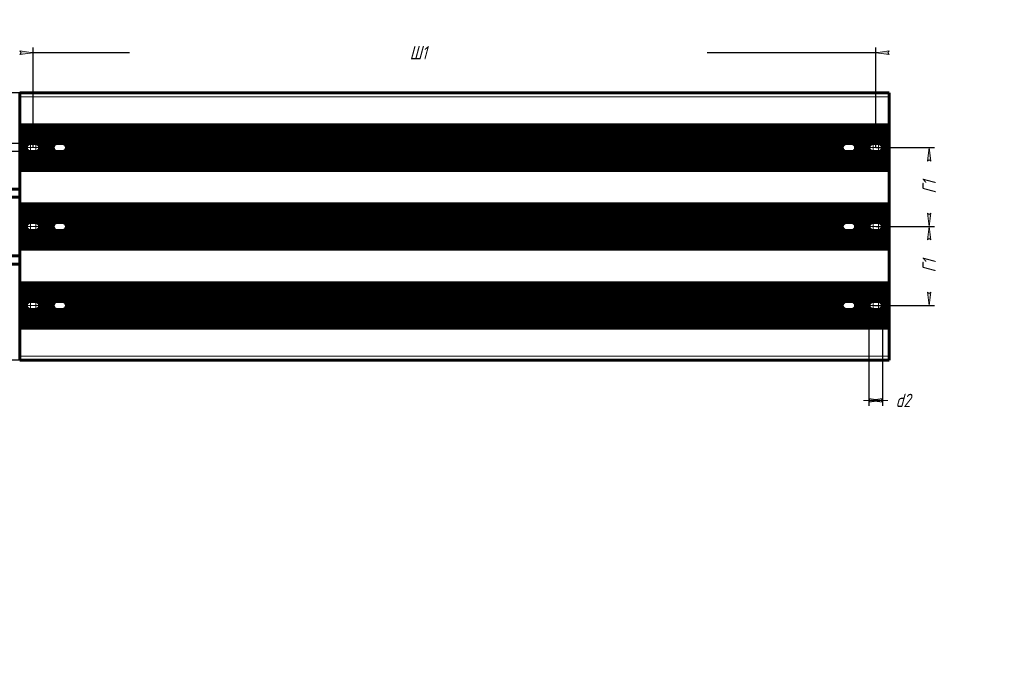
# Model space of a CAD drawing. Header units: millimetres. Extents: x 0 to 594, y 0 to 420.
# Tile 2 of 3: x 226 to 594, y 0 to 245. Entities that reach past the tile are written whole.
import ezdxf

# ---------------------------------------------------------------- set-up
doc = ezdxf.new("R2010")
doc.units = ezdxf.units.MM
for name, pattern in [('K5LT_AXLED', [12, 7.5, -1.5, 1.5, -1.5]), ('K5LT_BASIC', [0]), ('K5LT_THIN', [0])]:
    doc.linetypes.add(name, pattern=pattern)
doc.layers.add('Системный слой', color=7, linetype='Continuous')
doc.styles.add('KDIMTEXTSTYLE', font='GOST_AU.SHX', dxfattribs={"width": 0.96, "oblique": 15, "height": 5})
doc.dimstyles.new('KDIMSTYLE (0.50)', dxfattribs={"dimtxt": 5, "dimasz": 1, "dimexe": 2, "dimexo": 0, "dimgap": 1, "dimtad": 1, "dimlfac": 2, "dimtxsty": 'KDIMTEXTSTYLE', "dimsah": 1, "dimcen": 0, "dimdle": 1, "dimadec": 0, "dimazin": 0, "dimtfac": 0.667, "dimtmove": 0, "dimatfit": 3, "dimfxl": 1, "dimtvp": 1, "dimtolj": 1, "dimtzin": 0, "dimarcsym": 0})

# ---------------------------------------------------------------- blocks, each defined once
blk = doc.blocks.new('U4')
at = {"layer": 'Системный слой', "color": 150, "linetype": 'K5LT_BASIC', "lineweight": 60, "true_color": 0x0080ff}
for p, q in [((82.07, 154.14), (136.04, 154.14)), ((141.04, 154.14), (225.92, 154.14))]:
    blk.add_line(p, q, dxfattribs=at)
blk = doc.blocks.new('U5')
at = {"layer": 'Системный слой', "color": 150, "linetype": 'K5LT_BASIC', "lineweight": 60, "true_color": 0x0080ff}
for p, q in [((82.07, 182.14), (136.04, 182.14)), ((141.04, 182.14), (225.92, 182.14))]:
    blk.add_line(p, q, dxfattribs=at)
blk = doc.blocks.new('U6')
at = {"layer": 'Системный слой', "color": 150, "linetype": 'K5LT_BASIC', "lineweight": 60, "true_color": 0x0080ff}
for p, q in [((82.07, 179.14), (135.69, 179.14)), ((140.69, 179.14), (225.92, 179.14))]:
    blk.add_line(p, q, dxfattribs=at)
blk = doc.blocks.new('U7')
at = {"layer": 'Системный слой', "color": 150, "linetype": 'K5LT_BASIC', "lineweight": 60, "true_color": 0x0080ff}
for p, q in [((82.07, 157.14), (136.38, 157.14)), ((141.38, 157.14), (225.92, 157.14))]:
    blk.add_line(p, q, dxfattribs=at)
blk = doc.blocks.new('U8')
at = {"layer": 'Системный слой', "color": 30, "linetype": 'K5LT_AXLED', "lineweight": 18, "true_color": 0xff8000}
for q in [(229.92, 201.14), (226.42, 197.64), (229.92, 194.14), (233.42, 197.64)]:
    blk.add_line((229.92, 197.64), q, dxfattribs=at)
blk = doc.blocks.new('U9')
at = {"layer": 'Системный слой', "color": 30, "linetype": 'K5LT_AXLED', "lineweight": 18, "true_color": 0xff8000}
for q in [(231.92, 201.14), (228.42, 197.64), (231.92, 194.14), (235.42, 197.64)]:
    blk.add_line((231.92, 197.64), q, dxfattribs=at)
blk = doc.blocks.new('U10')
at = {"layer": 'Системный слой', "color": 30, "linetype": 'K5LT_AXLED', "lineweight": 18, "true_color": 0xff8000}
for q in [(229.92, 171.64), (226.42, 168.14), (229.92, 164.64), (233.42, 168.14)]:
    blk.add_line((229.92, 168.14), q, dxfattribs=at)
blk = doc.blocks.new('U11')
at = {"layer": 'Системный слой', "color": 30, "linetype": 'K5LT_AXLED', "lineweight": 18, "true_color": 0xff8000}
for q in [(231.92, 171.64), (228.42, 168.14), (231.92, 164.64), (235.42, 168.14)]:
    blk.add_line((231.92, 168.14), q, dxfattribs=at)
blk = doc.blocks.new('U12')
at = {"layer": 'Системный слой', "color": 30, "linetype": 'K5LT_AXLED', "lineweight": 18, "true_color": 0xff8000}
for q in [(229.92, 142.14), (226.42, 138.64), (229.92, 135.14), (233.42, 138.64)]:
    blk.add_line((229.92, 138.64), q, dxfattribs=at)
blk = doc.blocks.new('U13')
at = {"layer": 'Системный слой', "color": 30, "linetype": 'K5LT_AXLED', "lineweight": 18, "true_color": 0xff8000}
for q in [(231.92, 142.14), (228.42, 138.64), (231.92, 135.14), (235.42, 138.64)]:
    blk.add_line((231.92, 138.64), q, dxfattribs=at)
blk = doc.blocks.new('U14')
at = {"layer": 'Системный слой', "color": 30, "linetype": 'K5LT_AXLED', "lineweight": 18, "true_color": 0xff8000}
for q in [(544.92, 142.14), (541.42, 138.64), (544.92, 135.14), (548.42, 138.64)]:
    blk.add_line((544.92, 138.64), q, dxfattribs=at)
blk = doc.blocks.new('U15')
at = {"layer": 'Системный слой', "color": 30, "linetype": 'K5LT_AXLED', "lineweight": 18, "true_color": 0xff8000}
for q in [(546.92, 142.14), (543.42, 138.64), (546.92, 135.14), (550.42, 138.64)]:
    blk.add_line((546.92, 138.64), q, dxfattribs=at)
blk = doc.blocks.new('U16')
at = {"layer": 'Системный слой', "color": 30, "linetype": 'K5LT_AXLED', "lineweight": 18, "true_color": 0xff8000}
for q in [(544.92, 171.64), (541.42, 168.14), (544.92, 164.64), (548.42, 168.14)]:
    blk.add_line((544.92, 168.14), q, dxfattribs=at)
blk = doc.blocks.new('U17')
at = {"layer": 'Системный слой', "color": 30, "linetype": 'K5LT_AXLED', "lineweight": 18, "true_color": 0xff8000}
for q in [(546.92, 171.64), (543.42, 168.14), (546.92, 164.64), (550.42, 168.14)]:
    blk.add_line((546.92, 168.14), q, dxfattribs=at)
blk = doc.blocks.new('U18')
at = {"layer": 'Системный слой', "color": 30, "linetype": 'K5LT_AXLED', "lineweight": 18, "true_color": 0xff8000}
for q in [(544.92, 201.14), (541.42, 197.64), (544.92, 194.14), (548.42, 197.64)]:
    blk.add_line((544.92, 197.64), q, dxfattribs=at)
blk = doc.blocks.new('U19')
at = {"layer": 'Системный слой', "color": 30, "linetype": 'K5LT_AXLED', "lineweight": 18, "true_color": 0xff8000}
for q in [(546.92, 201.14), (543.42, 197.64), (546.92, 194.14), (550.42, 197.64)]:
    blk.add_line((546.92, 197.64), q, dxfattribs=at)
blk = doc.blocks.new('KDIMARROW_01')
at = {"layer": 'Системный слой'}
blk.add_hatch(color=0, dxfattribs=at).paths.add_polyline_path([(0, 0), (-5, 0.66), (-4.5, 0), (-5, -0.66)])
at = {"layer": 'Системный слой', "color": 0, "linetype": 'K5LT_THIN', "lineweight": 18}
for p, q in [((-4.5, 0), (-5, 0.66)), ((-5, 0.66), (0, 0)), ((0, 0), (-5, -0.66)), ((-5, -0.66), (-4.5, 0)), ((0, 0), (-1, 0))]:
    blk.add_line(p, q, dxfattribs=at)
blk = doc.blocks.new('KDIMARROW_02')
at = {"layer": 'Системный слой'}
blk.add_hatch(color=0, dxfattribs=at).paths.add_polyline_path([(4.5, 0), (5, 0.66), (0, 0), (5, -0.66)])
at = {"layer": 'Системный слой', "color": 0, "linetype": 'K5LT_THIN', "lineweight": 18}
for p, q in [((0, 0), (-1, 0)), ((5, 0.66), (0, 0)), ((0, 0), (5, -0.66)), ((0, 0), (7, 0)), ((4.5, 0), (5, 0.66)), ((5, -0.66), (4.5, 0))]:
    blk.add_line(p, q, dxfattribs=at)

msp = doc.modelspace()

# ---------------------------------------------------------------- linework, layer by layer
at = {"layer": 'Системный слой', "color": 150, "linetype": 'K5LT_BASIC', "lineweight": 60, "true_color": 0x0080ff}
for p, q in [((225.9156, 216.6402), (225.9156, 218.1402)), ((550.9156, 218.1402), (225.9156, 218.1402)), ((550.9156, 216.6402), (550.9156, 218.1402)), ((225.9156, 206.3902), (225.9156, 216.6402)), ((550.9156, 206.3902), (550.9156, 216.6402)), ((225.9156, 206.3902), (225.9156, 206.1402)), ((225.9156, 205.1402), (225.9156, 206.1402)), ((225.9156, 206.1402), (550.9156, 206.1402)), ((550.9156, 206.1402), (550.9156, 206.3902)), ((550.9156, 205.1402), (550.9156, 206.1402)), ((225.9156, 205.1402), (225.9156, 204.8902)), ((550.9156, 205.1402), (225.9156, 205.1402)), ((225.9156, 204.3902), (225.9156, 204.8902)), ((225.9156, 204.3902), (225.9156, 204.1402)), ((225.9156, 204.1402), (550.9156, 204.1402)), ((225.9156, 203.1402), (225.9156, 204.1402)), ((550.9156, 203.1402), (225.9156, 203.1402)), ((225.9156, 203.1402), (225.9156, 202.8902)), ((225.9156, 202.3902), (225.9156, 202.8902)), ((550.9156, 204.8902), (550.9156, 205.1402)), ((550.9156, 204.8902), (550.9156, 204.3902)), ((550.9156, 204.1402), (550.9156, 204.3902)), ((550.9156, 203.1402), (550.9156, 204.1402)), ((550.9156, 202.8902), (550.9156, 203.1402)), ((550.9156, 202.8902), (550.9156, 202.3902)), ((225.9156, 202.3902), (225.9156, 202.1402)), ((225.9156, 202.1402), (550.9156, 202.1402)), ((225.9156, 201.1402), (225.9156, 202.1402)), ((550.9156, 201.1402), (225.9156, 201.1402)), ((225.9156, 201.1402), (225.9156, 200.8902)), ((225.9156, 200.3902), (225.9156, 200.8902)), ((225.9156, 200.3902), (225.9156, 200.1402)), ((225.9156, 200.1402), (550.9156, 200.1402)), ((225.9156, 199.1402), (225.9156, 200.1402)), ((229.9156, 199.1402), (225.9156, 199.1402)), ((225.9156, 199.1402), (225.9156, 198.8902)), ((225.9156, 198.3902), (225.9156, 198.8902)), ((231.9156, 199.1402), (229.9156, 199.1402)), ((239.9156, 199.1402), (231.9156, 199.1402)), ((241.9156, 199.1402), (239.9156, 199.1402)), ((534.9156, 199.1402), (241.9156, 199.1402)), ((536.9156, 199.1402), (534.9156, 199.1402)), ((544.9156, 199.1402), (536.9156, 199.1402)), ((546.9156, 199.1402), (544.9156, 199.1402)), ((550.9156, 199.1402), (546.9156, 199.1402)), ((550.9156, 202.1402), (550.9156, 202.3902)), ((550.9156, 201.1402), (550.9156, 202.1402)), ((550.9156, 200.8902), (550.9156, 201.1402)), ((550.9156, 200.8902), (550.9156, 200.3902)), ((550.9156, 200.1402), (550.9156, 200.3902)), ((550.9156, 199.1402), (550.9156, 200.1402)), ((550.9156, 198.8902), (550.9156, 199.1402)), ((550.9156, 198.8902), (550.9156, 198.3902)), ((225.9156, 198.3902), (225.9156, 198.1402)), ((225.9156, 197.1402), (225.9156, 198.1402)), ((225.9156, 198.1402), (228.5014, 198.1402)), ((225.9156, 197.1402), (225.9156, 196.8902)), ((228.5014, 197.1402), (225.9156, 197.1402)), ((225.9156, 196.3902), (225.9156, 196.8902)), ((225.9156, 196.3902), (225.9156, 196.1402)), ((225.9156, 196.1402), (229.9156, 196.1402)), ((225.9156, 195.1402), (225.9156, 196.1402)), ((550.9156, 195.1402), (225.9156, 195.1402)), ((225.9156, 195.1402), (225.9156, 194.8902)), ((229.9156, 196.1402), (231.9156, 196.1402)), ((231.9156, 196.1402), (239.9156, 196.1402)), ((233.3298, 198.1402), (238.5014, 198.1402)), ((238.5014, 197.1402), (233.3298, 197.1402)), ((239.9156, 196.1402), (241.9156, 196.1402)), ((241.9156, 196.1402), (534.9156, 196.1402)), ((243.3298, 198.1402), (533.5014, 198.1402)), ((533.5014, 197.1402), (243.3298, 197.1402)), ((534.9156, 196.1402), (536.9156, 196.1402)), ((536.9156, 196.1402), (544.9156, 196.1402)), ((538.3298, 198.1402), (543.5014, 198.1402)), ((543.5014, 197.1402), (538.3298, 197.1402)), ((544.9156, 196.1402), (546.9156, 196.1402)), ((546.9156, 196.1402), (550.9156, 196.1402)), ((548.3298, 198.1402), (550.9156, 198.1402)), ((550.9156, 197.1402), (548.3298, 197.1402)), ((550.9156, 198.1402), (550.9156, 198.3902)), ((550.9156, 197.1402), (550.9156, 198.1402)), ((550.9156, 196.8902), (550.9156, 197.1402)), ((550.9156, 196.8902), (550.9156, 196.3902)), ((550.9156, 196.1402), (550.9156, 196.3902)), ((550.9156, 195.1402), (550.9156, 196.1402)), ((550.9156, 194.8902), (550.9156, 195.1402)), ((225.9156, 194.3902), (225.9156, 194.8902)), ((225.9156, 194.3902), (225.9156, 194.1402)), ((225.9156, 193.1402), (225.9156, 194.1402)), ((225.9156, 194.1402), (550.9156, 194.1402)), ((225.9156, 193.1402), (225.9156, 192.8902)), ((550.9156, 193.1402), (225.9156, 193.1402)), ((225.9156, 192.3902), (225.9156, 192.8902)), ((225.9156, 192.3902), (225.9156, 192.1402)), ((225.9156, 191.1402), (225.9156, 192.1402)), ((225.9156, 192.1402), (550.9156, 192.1402)), ((550.9156, 194.8902), (550.9156, 194.3902)), ((550.9156, 194.1402), (550.9156, 194.3902)), ((550.9156, 193.1402), (550.9156, 194.1402)), ((550.9156, 192.8902), (550.9156, 193.1402)), ((550.9156, 192.8902), (550.9156, 192.3902)), ((550.9156, 192.1402), (550.9156, 192.3902)), ((550.9156, 191.1402), (550.9156, 192.1402)), ((550.9156, 191.1402), (225.9156, 191.1402)), ((225.9156, 191.1402), (225.9156, 190.8902)), ((225.9156, 190.3902), (225.9156, 190.8902)), ((225.9156, 190.3902), (225.9156, 190.1402)), ((225.9156, 190.1402), (550.9156, 190.1402)), ((225.9156, 189.1402), (225.9156, 190.1402)), ((550.9156, 189.1402), (225.9156, 189.1402)), ((225.9156, 189.1402), (225.9156, 188.8902)), ((225.9156, 176.8902), (225.9156, 188.8902)), ((550.9156, 190.8902), (550.9156, 191.1402)), ((550.9156, 190.8902), (550.9156, 190.3902)), ((550.9156, 190.1402), (550.9156, 190.3902)), ((550.9156, 189.1402), (550.9156, 190.1402)), ((550.9156, 188.8902), (550.9156, 189.1402)), ((550.9156, 176.8902), (550.9156, 188.8902)), ((225.9156, 176.8902), (225.9156, 176.6402)), ((550.9156, 176.6402), (550.9156, 176.8902)), ((225.9156, 176.6402), (550.9156, 176.6402)), ((225.9156, 175.6402), (225.9156, 176.6402)), ((225.9156, 175.6402), (225.9156, 175.3902)), ((550.9156, 175.6402), (225.9156, 175.6402)), ((225.9156, 174.8902), (225.9156, 175.3902)), ((225.9156, 174.8902), (225.9156, 174.6402)), ((225.9156, 173.6402), (225.9156, 174.6402)), ((225.9156, 174.6402), (550.9156, 174.6402)), ((225.9156, 173.6402), (225.9156, 173.3902)), ((550.9156, 173.6402), (225.9156, 173.6402)), ((225.9156, 172.8902), (225.9156, 173.3902)), ((550.9156, 175.6402), (550.9156, 176.6402)), ((550.9156, 175.3902), (550.9156, 175.6402)), ((550.9156, 175.3902), (550.9156, 174.8902)), ((550.9156, 174.6402), (550.9156, 174.8902)), ((550.9156, 173.6402), (550.9156, 174.6402)), ((550.9156, 173.3902), (550.9156, 173.6402)), ((550.9156, 173.3902), (550.9156, 172.8902)), ((225.9156, 172.8902), (225.9156, 172.6402)), ((225.9156, 172.6402), (550.9156, 172.6402)), ((225.9156, 171.6402), (225.9156, 172.6402)), ((225.9156, 171.6402), (225.9156, 171.3902)), ((550.9156, 171.6402), (225.9156, 171.6402)), ((225.9156, 170.8902), (225.9156, 171.3902)), ((225.9156, 170.8902), (225.9156, 170.6402)), ((225.9156, 169.6402), (225.9156, 170.6402)), ((225.9156, 170.6402), (550.9156, 170.6402)), ((225.9156, 169.6402), (225.9156, 169.3902)), ((229.9156, 169.6402), (225.9156, 169.6402)), ((225.9156, 168.8902), (225.9156, 169.3902)), ((231.9156, 169.6402), (229.9156, 169.6402)), ((239.9156, 169.6402), (231.9156, 169.6402)), ((241.9156, 169.6402), (239.9156, 169.6402)), ((534.9156, 169.6402), (241.9156, 169.6402)), ((536.9156, 169.6402), (534.9156, 169.6402)), ((544.9156, 169.6402), (536.9156, 169.6402)), ((546.9156, 169.6402), (544.9156, 169.6402)), ((550.9156, 169.6402), (546.9156, 169.6402)), ((550.9156, 172.6402), (550.9156, 172.8902)), ((550.9156, 171.6402), (550.9156, 172.6402)), ((550.9156, 171.3902), (550.9156, 171.6402)), ((550.9156, 171.3902), (550.9156, 170.8902)), ((550.9156, 170.6402), (550.9156, 170.8902)), ((550.9156, 169.6402), (550.9156, 170.6402)), ((550.9156, 169.3902), (550.9156, 169.6402)), ((550.9156, 169.3902), (550.9156, 168.8902)), ((225.9156, 168.8902), (225.9156, 168.6402)), ((225.9156, 168.6402), (228.5014, 168.6402)), ((225.9156, 167.6402), (225.9156, 168.6402)), ((225.9156, 167.6402), (225.9156, 167.3902)), ((228.5014, 167.6402), (225.9156, 167.6402)), ((225.9156, 166.8902), (225.9156, 167.3902)), ((225.9156, 166.8902), (225.9156, 166.6402)), ((225.9156, 165.6402), (225.9156, 166.6402)), ((225.9156, 166.6402), (229.9156, 166.6402)), ((550.9156, 165.6402), (225.9156, 165.6402)), ((225.9156, 165.6402), (225.9156, 165.3902)), ((229.9156, 166.6402), (231.9156, 166.6402)), ((231.9156, 166.6402), (239.9156, 166.6402)), ((233.3298, 168.6402), (238.5014, 168.6402)), ((238.5014, 167.6402), (233.3298, 167.6402)), ((239.9156, 166.6402), (241.9156, 166.6402)), ((241.9156, 166.6402), (534.9156, 166.6402)), ((243.3298, 168.6402), (533.5014, 168.6402)), ((533.5014, 167.6402), (243.3298, 167.6402)), ((534.9156, 166.6402), (536.9156, 166.6402)), ((536.9156, 166.6402), (544.9156, 166.6402)), ((538.3298, 168.6402), (543.5014, 168.6402)), ((543.5014, 167.6402), (538.3298, 167.6402)), ((544.9156, 166.6402), (546.9156, 166.6402)), ((546.9156, 166.6402), (550.9156, 166.6402)), ((548.3298, 168.6402), (550.9156, 168.6402)), ((550.9156, 167.6402), (548.3298, 167.6402)), ((550.9156, 168.6402), (550.9156, 168.8902)), ((550.9156, 167.6402), (550.9156, 168.6402)), ((550.9156, 167.3902), (550.9156, 167.6402)), ((550.9156, 167.3902), (550.9156, 166.8902)), ((550.9156, 166.6402), (550.9156, 166.8902)), ((550.9156, 165.6402), (550.9156, 166.6402)), ((550.9156, 165.3902), (550.9156, 165.6402)), ((225.9156, 164.8902), (225.9156, 165.3902)), ((225.9156, 164.8902), (225.9156, 164.6402)), ((225.9156, 164.6402), (550.9156, 164.6402)), ((225.9156, 163.6402), (225.9156, 164.6402)), ((225.9156, 163.6402), (225.9156, 163.3902)), ((550.9156, 163.6402), (225.9156, 163.6402)), ((225.9156, 162.8902), (225.9156, 163.3902)), ((225.9156, 162.8902), (225.9156, 162.6402)), ((225.9156, 161.6402), (225.9156, 162.6402)), ((225.9156, 162.6402), (550.9156, 162.6402)), ((550.9156, 165.3902), (550.9156, 164.8902)), ((550.9156, 164.6402), (550.9156, 164.8902)), ((550.9156, 163.6402), (550.9156, 164.6402)), ((550.9156, 163.3902), (550.9156, 163.6402)), ((550.9156, 163.3902), (550.9156, 162.8902)), ((550.9156, 162.6402), (550.9156, 162.8902)), ((550.9156, 161.6402), (550.9156, 162.6402)), ((550.9156, 161.6402), (225.9156, 161.6402)), ((225.9156, 161.6402), (225.9156, 161.3902)), ((225.9156, 160.8902), (225.9156, 161.3902)), ((225.9156, 160.8902), (225.9156, 160.6402)), ((225.9156, 160.6402), (550.9156, 160.6402)), ((225.9156, 159.6402), (225.9156, 160.6402)), ((550.9156, 159.6402), (225.9156, 159.6402)), ((225.9156, 159.6402), (225.9156, 159.3902)), ((225.9156, 147.3902), (225.9156, 159.3902)), ((550.9156, 161.3902), (550.9156, 161.6402)), ((550.9156, 161.3902), (550.9156, 160.8902)), ((550.9156, 160.6402), (550.9156, 160.8902)), ((550.9156, 159.6402), (550.9156, 160.6402)), ((550.9156, 159.3902), (550.9156, 159.6402)), ((550.9156, 147.3902), (550.9156, 159.3902)), ((225.9156, 147.3902), (225.9156, 147.1402)), ((550.9156, 147.1402), (550.9156, 147.3902)), ((225.9156, 146.1402), (225.9156, 147.1402)), ((225.9156, 147.1402), (550.9156, 147.1402)), ((550.9156, 146.1402), (225.9156, 146.1402)), ((225.9156, 146.1402), (225.9156, 145.8902)), ((225.9156, 145.3902), (225.9156, 145.8902)), ((225.9156, 145.3902), (225.9156, 145.1402)), ((225.9156, 144.1402), (225.9156, 145.1402)), ((225.9156, 145.1402), (550.9156, 145.1402)), ((550.9156, 144.1402), (225.9156, 144.1402)), ((225.9156, 144.1402), (225.9156, 143.8902)), ((225.9156, 143.3902), (225.9156, 143.8902)), ((550.9156, 146.1402), (550.9156, 147.1402)), ((550.9156, 145.8902), (550.9156, 146.1402)), ((550.9156, 145.8902), (550.9156, 145.3902)), ((550.9156, 145.1402), (550.9156, 145.3902)), ((550.9156, 144.1402), (550.9156, 145.1402)), ((550.9156, 143.8902), (550.9156, 144.1402)), ((550.9156, 143.8902), (550.9156, 143.3902)), ((225.9156, 143.3902), (225.9156, 143.1402)), ((225.9156, 142.1402), (225.9156, 143.1402)), ((225.9156, 143.1402), (550.9156, 143.1402)), ((550.9156, 142.1402), (225.9156, 142.1402)), ((225.9156, 142.1402), (225.9156, 141.8902)), ((225.9156, 141.3902), (225.9156, 141.8902)), ((225.9156, 141.3902), (225.9156, 141.1402)), ((225.9156, 140.1402), (225.9156, 141.1402)), ((225.9156, 141.1402), (550.9156, 141.1402)), ((229.9156, 140.1402), (225.9156, 140.1402)), ((225.9156, 140.1402), (225.9156, 139.8902)), ((225.9156, 139.3902), (225.9156, 139.8902)), ((231.9156, 140.1402), (229.9156, 140.1402)), ((239.9156, 140.1402), (231.9156, 140.1402)), ((241.9156, 140.1402), (239.9156, 140.1402)), ((534.9156, 140.1402), (241.9156, 140.1402)), ((536.9156, 140.1402), (534.9156, 140.1402)), ((544.9156, 140.1402), (536.9156, 140.1402)), ((546.9156, 140.1402), (544.9156, 140.1402)), ((550.9156, 140.1402), (546.9156, 140.1402)), ((550.9156, 143.1402), (550.9156, 143.3902)), ((550.9156, 142.1402), (550.9156, 143.1402)), ((550.9156, 141.8902), (550.9156, 142.1402)), ((550.9156, 141.8902), (550.9156, 141.3902)), ((550.9156, 141.1402), (550.9156, 141.3902)), ((550.9156, 140.1402), (550.9156, 141.1402)), ((550.9156, 139.8902), (550.9156, 140.1402)), ((550.9156, 139.8902), (550.9156, 139.3902)), ((225.9156, 139.3902), (225.9156, 139.1402)), ((225.9156, 139.1402), (228.5014, 139.1402)), ((225.9156, 138.1402), (225.9156, 139.1402)), ((225.9156, 138.1402), (225.9156, 137.8902)), ((228.5014, 138.1402), (225.9156, 138.1402)), ((225.9156, 137.3902), (225.9156, 137.8902)), ((225.9156, 137.3902), (225.9156, 137.1402)), ((225.9156, 136.1402), (225.9156, 137.1402)), ((225.9156, 137.1402), (229.9156, 137.1402)), ((229.9156, 137.1402), (231.9156, 137.1402)), ((231.9156, 137.1402), (239.9156, 137.1402)), ((233.3298, 139.1402), (238.5014, 139.1402)), ((238.5014, 138.1402), (233.3298, 138.1402)), ((239.9156, 137.1402), (241.9156, 137.1402)), ((241.9156, 137.1402), (534.9156, 137.1402)), ((243.3298, 139.1402), (533.5014, 139.1402)), ((533.5014, 138.1402), (243.3298, 138.1402)), ((534.9156, 137.1402), (536.9156, 137.1402)), ((536.9156, 137.1402), (544.9156, 137.1402)), ((538.3298, 139.1402), (543.5014, 139.1402)), ((543.5014, 138.1402), (538.3298, 138.1402)), ((544.9156, 137.1402), (546.9156, 137.1402)), ((546.9156, 137.1402), (550.9156, 137.1402)), ((548.3298, 139.1402), (550.9156, 139.1402)), ((550.9156, 138.1402), (548.3298, 138.1402)), ((550.9156, 139.1402), (550.9156, 139.3902)), ((550.9156, 138.1402), (550.9156, 139.1402)), ((550.9156, 137.8902), (550.9156, 138.1402)), ((550.9156, 137.8902), (550.9156, 137.3902)), ((550.9156, 137.1402), (550.9156, 137.3902)), ((550.9156, 136.1402), (550.9156, 137.1402)), ((550.9156, 136.1402), (225.9156, 136.1402)), ((225.9156, 136.1402), (225.9156, 135.8902)), ((225.9156, 135.3902), (225.9156, 135.8902)), ((225.9156, 135.3902), (225.9156, 135.1402)), ((225.9156, 134.1402), (225.9156, 135.1402)), ((225.9156, 135.1402), (550.9156, 135.1402)), ((550.9156, 134.1402), (225.9156, 134.1402)), ((225.9156, 134.1402), (225.9156, 133.8902)), ((225.9156, 133.3902), (225.9156, 133.8902)), ((225.9156, 133.3902), (225.9156, 133.1402)), ((225.9156, 133.1402), (550.9156, 133.1402)), ((225.9156, 132.1402), (225.9156, 133.1402)), ((550.9156, 135.8902), (550.9156, 136.1402)), ((550.9156, 135.8902), (550.9156, 135.3902)), ((550.9156, 135.1402), (550.9156, 135.3902)), ((550.9156, 134.1402), (550.9156, 135.1402)), ((550.9156, 133.8902), (550.9156, 134.1402)), ((550.9156, 133.8902), (550.9156, 133.3902)), ((550.9156, 133.1402), (550.9156, 133.3902)), ((550.9156, 132.1402), (550.9156, 133.1402)), ((550.9156, 132.1402), (225.9156, 132.1402)), ((225.9156, 132.1402), (225.9156, 131.8902)), ((225.9156, 131.3902), (225.9156, 131.8902)), ((225.9156, 131.3902), (225.9156, 131.1402)), ((225.9156, 131.1402), (550.9156, 131.1402)), ((225.9156, 130.1402), (225.9156, 131.1402)), ((225.9156, 130.1402), (225.9156, 129.8902)), ((550.9156, 130.1402), (225.9156, 130.1402)), ((225.9156, 119.6402), (225.9156, 129.8902)), ((550.9156, 131.8902), (550.9156, 132.1402)), ((550.9156, 131.8902), (550.9156, 131.3902)), ((550.9156, 131.1402), (550.9156, 131.3902)), ((550.9156, 130.1402), (550.9156, 131.1402)), ((550.9156, 129.8902), (550.9156, 130.1402)), ((550.9156, 119.6402), (550.9156, 129.8902)), ((225.9156, 118.1402), (225.9156, 119.6402)), ((225.9156, 118.1402), (550.9156, 118.1402)), ((225.9156, 118.1402), (550.9156, 118.1402)), ((550.9156, 118.1402), (550.9156, 119.6402))]:
    msp.add_line(p, q, dxfattribs=at)
at = {"layer": 'Системный слой', "color": 7, "linetype": 'K5LT_THIN', "lineweight": 18}
for p, q in [((225.9156, 216.6402), (550.9156, 216.6402)), ((550.9156, 206.3902), (225.9156, 206.3902)), ((225.9156, 204.8902), (550.9156, 204.8902)), ((550.9156, 204.3902), (225.9156, 204.3902)), ((225.9156, 202.8902), (550.9156, 202.8902)), ((550.9156, 202.3902), (225.9156, 202.3902)), ((225.9156, 200.8902), (550.9156, 200.8902)), ((550.9156, 200.3902), (225.9156, 200.3902)), ((225.9156, 198.8902), (229.0864, 198.8902)), ((232.7447, 198.8902), (239.0864, 198.8902)), ((242.7447, 198.8902), (534.0864, 198.8902)), ((537.7447, 198.8902), (544.0864, 198.8902)), ((547.7447, 198.8902), (550.9156, 198.8902)), ((228.6165, 198.3902), (225.9156, 198.3902)), ((225.9156, 196.8902), (228.6165, 196.8902)), ((229.0864, 196.3902), (225.9156, 196.3902)), ((239.0864, 196.3902), (232.7447, 196.3902)), ((238.6165, 198.3902), (233.2146, 198.3902)), ((233.2146, 196.8902), (238.6165, 196.8902)), ((534.0864, 196.3902), (242.7447, 196.3902)), ((533.6165, 198.3902), (243.2146, 198.3902)), ((243.2146, 196.8902), (533.6165, 196.8902)), ((544.0864, 196.3902), (537.7447, 196.3902)), ((543.6165, 198.3902), (538.2146, 198.3902)), ((538.2146, 196.8902), (543.6165, 196.8902)), ((550.9156, 196.3902), (547.7447, 196.3902)), ((550.9156, 198.3902), (548.2146, 198.3902)), ((548.2146, 196.8902), (550.9156, 196.8902)), ((225.9156, 194.8902), (550.9156, 194.8902)), ((550.9156, 194.3902), (225.9156, 194.3902)), ((225.9156, 192.8902), (550.9156, 192.8902)), ((550.9156, 192.3902), (225.9156, 192.3902)), ((225.9156, 190.8902), (550.9156, 190.8902)), ((550.9156, 190.3902), (225.9156, 190.3902)), ((225.9156, 188.8902), (550.9156, 188.8902)), ((550.9156, 176.8902), (225.9156, 176.8902)), ((225.9156, 175.3902), (550.9156, 175.3902)), ((550.9156, 174.8902), (225.9156, 174.8902)), ((225.9156, 173.3902), (550.9156, 173.3902)), ((550.9156, 172.8902), (225.9156, 172.8902)), ((225.9156, 171.3902), (550.9156, 171.3902)), ((550.9156, 170.8902), (225.9156, 170.8902)), ((225.9156, 169.3902), (229.0864, 169.3902)), ((232.7447, 169.3902), (239.0864, 169.3902)), ((242.7447, 169.3902), (534.0864, 169.3902)), ((537.7447, 169.3902), (544.0864, 169.3902)), ((547.7447, 169.3902), (550.9156, 169.3902)), ((228.6165, 168.8902), (225.9156, 168.8902)), ((225.9156, 167.3902), (228.6165, 167.3902)), ((229.0864, 166.8902), (225.9156, 166.8902)), ((239.0864, 166.8902), (232.7447, 166.8902)), ((238.6165, 168.8902), (233.2146, 168.8902)), ((233.2146, 167.3902), (238.6165, 167.3902)), ((534.0864, 166.8902), (242.7447, 166.8902)), ((533.6165, 168.8902), (243.2146, 168.8902)), ((243.2146, 167.3902), (533.6165, 167.3902)), ((544.0864, 166.8902), (537.7447, 166.8902)), ((543.6165, 168.8902), (538.2146, 168.8902)), ((538.2146, 167.3902), (543.6165, 167.3902)), ((550.9156, 166.8902), (547.7447, 166.8902)), ((550.9156, 168.8902), (548.2146, 168.8902)), ((548.2146, 167.3902), (550.9156, 167.3902)), ((225.9156, 165.3902), (550.9156, 165.3902)), ((550.9156, 164.8902), (225.9156, 164.8902)), ((225.9156, 163.3902), (550.9156, 163.3902)), ((550.9156, 162.8902), (225.9156, 162.8902)), ((225.9156, 161.3902), (550.9156, 161.3902)), ((550.9156, 160.8902), (225.9156, 160.8902)), ((225.9156, 159.3902), (550.9156, 159.3902)), ((550.9156, 147.3902), (225.9156, 147.3902)), ((225.9156, 145.8902), (550.9156, 145.8902)), ((550.9156, 145.3902), (225.9156, 145.3902)), ((225.9156, 143.8902), (550.9156, 143.8902)), ((550.9156, 143.3902), (225.9156, 143.3902)), ((225.9156, 141.8902), (550.9156, 141.8902)), ((550.9156, 141.3902), (225.9156, 141.3902)), ((225.9156, 139.8902), (229.0864, 139.8902)), ((232.7447, 139.8902), (239.0864, 139.8902)), ((242.7447, 139.8902), (534.0864, 139.8902)), ((537.7447, 139.8902), (544.0864, 139.8902)), ((547.7447, 139.8902), (550.9156, 139.8902)), ((228.6165, 139.3902), (225.9156, 139.3902)), ((225.9156, 137.8902), (228.6165, 137.8902)), ((229.0864, 137.3902), (225.9156, 137.3902)), ((239.0864, 137.3902), (232.7447, 137.3902)), ((238.6165, 139.3902), (233.2146, 139.3902)), ((233.2146, 137.8902), (238.6165, 137.8902)), ((534.0864, 137.3902), (242.7447, 137.3902)), ((533.6165, 139.3902), (243.2146, 139.3902)), ((243.2146, 137.8902), (533.6165, 137.8902)), ((544.0864, 137.3902), (537.7447, 137.3902)), ((543.6165, 139.3902), (538.2146, 139.3902)), ((538.2146, 137.8902), (543.6165, 137.8902)), ((550.9156, 137.3902), (547.7447, 137.3902)), ((550.9156, 139.3902), (548.2146, 139.3902)), ((548.2146, 137.8902), (550.9156, 137.8902)), ((225.9156, 135.8902), (550.9156, 135.8902)), ((550.9156, 135.3902), (225.9156, 135.3902)), ((225.9156, 133.8902), (550.9156, 133.8902)), ((550.9156, 133.3902), (225.9156, 133.3902)), ((225.9156, 131.8902), (550.9156, 131.8902)), ((550.9156, 131.3902), (225.9156, 131.3902)), ((225.9156, 129.8902), (550.9156, 129.8902)), ((550.9156, 119.6402), (225.9156, 119.6402))]:
    msp.add_line(p, q, dxfattribs=at)
at = {"layer": 'Системный слой', "color": 150, "linetype": 'K5LT_BASIC', "lineweight": 60, "true_color": 0x0080ff}
for centre, start, end in [((229.9156, 197.6402), 123.55731, 150), ((229.9156, 197.6402), 90, 123.55731), ((231.9156, 197.6402), 56.44269, 90), ((231.9156, 197.6402), 56.44269, 90), ((231.9156, 197.6402), 30, 56.44269), ((239.9156, 197.6402), 123.55731, 150), ((239.9156, 197.6402), 90, 123.55731), ((241.9156, 197.6402), 56.44269, 90), ((241.9156, 197.6402), 30, 56.44269), ((534.9156, 197.6402), 123.55731, 150), ((534.9156, 197.6402), 90, 123.55731), ((536.9156, 197.6402), 56.44269, 90), ((536.9156, 197.6402), 30, 56.44269), ((544.9156, 197.6402), 123.55731, 150), ((544.9156, 197.6402), 90, 123.55731), ((546.9156, 197.6402), 56.44269, 90), ((546.9156, 197.6402), 56.44269, 90), ((546.9156, 197.6402), 30, 56.44269), ((229.9156, 197.6402), 160.528779, 199.471221), ((229.9156, 197.6402), 150, 160.528779), ((229.9156, 197.6402), 199.471221, 210), ((229.9156, 197.6402), 210, 236.44269), ((229.9156, 197.6402), 236.44269, 270), ((229.9156, 197.6402), 236.44269, 270), ((231.9156, 197.6402), 270, 303.55731), ((231.9156, 197.6402), 303.55731, 330), ((231.9156, 197.6402), 19.471221, 30), ((231.9156, 197.6402), 330, 340.528779), ((231.9156, 197.6402), 340.528779, 19.471221), ((239.9156, 197.6402), 160.528779, 199.471221), ((239.9156, 197.6402), 150, 160.528779), ((239.9156, 197.6402), 199.471221, 210), ((239.9156, 197.6402), 210, 236.44269), ((239.9156, 197.6402), 236.44269, 270), ((241.9156, 197.6402), 270, 303.55731), ((241.9156, 197.6402), 303.55731, 330), ((241.9156, 197.6402), 19.471221, 30), ((241.9156, 197.6402), 330, 340.528779), ((241.9156, 197.6402), 340.528779, 19.471221), ((534.9156, 197.6402), 160.528779, 199.471221), ((534.9156, 197.6402), 150, 160.528779), ((534.9156, 197.6402), 199.471221, 210), ((534.9156, 197.6402), 210, 236.44269), ((534.9156, 197.6402), 236.44269, 270), ((536.9156, 197.6402), 270, 303.55731), ((536.9156, 197.6402), 303.55731, 330), ((536.9156, 197.6402), 19.471221, 30), ((536.9156, 197.6402), 330, 340.528779), ((536.9156, 197.6402), 340.528779, 19.471221), ((544.9156, 197.6402), 160.528779, 199.471221), ((544.9156, 197.6402), 150, 160.528779), ((544.9156, 197.6402), 199.471221, 210), ((544.9156, 197.6402), 210, 236.44269), ((544.9156, 197.6402), 236.44269, 270), ((544.9156, 197.6402), 236.44269, 270), ((546.9156, 197.6402), 270, 303.55731), ((546.9156, 197.6402), 303.55731, 330), ((546.9156, 197.6402), 19.471221, 30), ((546.9156, 197.6402), 330, 340.528779), ((546.9156, 197.6402), 340.528779, 19.471221), ((229.9156, 168.1402), 123.55731, 150), ((229.9156, 168.1402), 90, 123.55731), ((231.9156, 168.1402), 56.44269, 90), ((231.9156, 168.1402), 56.44269, 90), ((231.9156, 168.1402), 30, 56.44269), ((239.9156, 168.1402), 123.55731, 150), ((239.9156, 168.1402), 90, 123.55731), ((241.9156, 168.1402), 56.44269, 90), ((241.9156, 168.1402), 30, 56.44269), ((534.9156, 168.1402), 123.55731, 150), ((534.9156, 168.1402), 90, 123.55731), ((536.9156, 168.1402), 56.44269, 90), ((536.9156, 168.1402), 30, 56.44269), ((544.9156, 168.1402), 123.55731, 150), ((544.9156, 168.1402), 90, 123.55731), ((546.9156, 168.1402), 56.44269, 90), ((546.9156, 168.1402), 56.44269, 90), ((546.9156, 168.1402), 30, 56.44269), ((229.9156, 168.1402), 160.528779, 199.471221), ((229.9156, 168.1402), 150, 160.528779), ((229.9156, 168.1402), 199.471221, 210), ((229.9156, 168.1402), 210, 236.44269), ((229.9156, 168.1402), 236.44269, 270), ((229.9156, 168.1402), 236.44269, 270), ((231.9156, 168.1402), 270, 303.55731), ((231.9156, 168.1402), 303.55731, 330), ((231.9156, 168.1402), 19.471221, 30), ((231.9156, 168.1402), 330, 340.528779), ((231.9156, 168.1402), 340.528779, 19.471221), ((239.9156, 168.1402), 160.528779, 199.471221), ((239.9156, 168.1402), 150, 160.528779), ((239.9156, 168.1402), 199.471221, 210), ((239.9156, 168.1402), 210, 236.44269), ((239.9156, 168.1402), 236.44269, 270), ((241.9156, 168.1402), 270, 303.55731), ((241.9156, 168.1402), 303.55731, 330), ((241.9156, 168.1402), 19.471221, 30), ((241.9156, 168.1402), 330, 340.528779), ((241.9156, 168.1402), 340.528779, 19.471221), ((534.9156, 168.1402), 160.528779, 199.471221), ((534.9156, 168.1402), 150, 160.528779), ((534.9156, 168.1402), 199.471221, 210), ((534.9156, 168.1402), 210, 236.44269), ((534.9156, 168.1402), 236.44269, 270), ((536.9156, 168.1402), 270, 303.55731), ((536.9156, 168.1402), 303.55731, 330), ((536.9156, 168.1402), 19.471221, 30), ((536.9156, 168.1402), 330, 340.528779), ((536.9156, 168.1402), 340.528779, 19.471221), ((544.9156, 168.1402), 160.528779, 199.471221), ((544.9156, 168.1402), 150, 160.528779), ((544.9156, 168.1402), 199.471221, 210), ((544.9156, 168.1402), 210, 236.44269), ((544.9156, 168.1402), 236.44269, 270), ((544.9156, 168.1402), 236.44269, 270), ((546.9156, 168.1402), 270, 303.55731), ((546.9156, 168.1402), 303.55731, 330), ((546.9156, 168.1402), 19.471221, 30), ((546.9156, 168.1402), 330, 340.528779), ((546.9156, 168.1402), 340.528779, 19.471221), ((229.9156, 138.6402), 123.55731, 150), ((229.9156, 138.6402), 90, 123.55731), ((231.9156, 138.6402), 56.44269, 90), ((231.9156, 138.6402), 56.44269, 90), ((231.9156, 138.6402), 30, 56.44269), ((239.9156, 138.6402), 123.55731, 150), ((239.9156, 138.6402), 90, 123.55731), ((241.9156, 138.6402), 56.44269, 90), ((241.9156, 138.6402), 30, 56.44269), ((534.9156, 138.6402), 123.55731, 150), ((534.9156, 138.6402), 90, 123.55731), ((536.9156, 138.6402), 56.44269, 90), ((536.9156, 138.6402), 30, 56.44269), ((544.9156, 138.6402), 123.55731, 150), ((544.9156, 138.6402), 90, 123.55731), ((546.9156, 138.6402), 56.44269, 90), ((546.9156, 138.6402), 56.44269, 90), ((546.9156, 138.6402), 30, 56.44269), ((229.9156, 138.6402), 160.528779, 199.471221), ((229.9156, 138.6402), 150, 160.528779), ((229.9156, 138.6402), 199.471221, 210), ((229.9156, 138.6402), 210, 236.44269), ((229.9156, 138.6402), 236.44269, 270), ((229.9156, 138.6402), 236.44269, 270), ((231.9156, 138.6402), 270, 303.55731), ((231.9156, 138.6402), 303.55731, 330), ((231.9156, 138.6402), 19.471221, 30), ((231.9156, 138.6402), 330, 340.528779), ((231.9156, 138.6402), 340.528779, 19.471221), ((239.9156, 138.6402), 160.528779, 199.471221), ((239.9156, 138.6402), 150, 160.528779), ((239.9156, 138.6402), 199.471221, 210), ((239.9156, 138.6402), 210, 236.44269), ((239.9156, 138.6402), 236.44269, 270), ((241.9156, 138.6402), 270, 303.55731), ((241.9156, 138.6402), 303.55731, 330), ((241.9156, 138.6402), 19.471221, 30), ((241.9156, 138.6402), 330, 340.528779), ((241.9156, 138.6402), 340.528779, 19.471221), ((534.9156, 138.6402), 160.528779, 199.471221), ((534.9156, 138.6402), 150, 160.528779), ((534.9156, 138.6402), 199.471221, 210), ((534.9156, 138.6402), 210, 236.44269), ((534.9156, 138.6402), 236.44269, 270), ((536.9156, 138.6402), 270, 303.55731), ((536.9156, 138.6402), 303.55731, 330), ((536.9156, 138.6402), 19.471221, 30), ((536.9156, 138.6402), 330, 340.528779), ((536.9156, 138.6402), 340.528779, 19.471221), ((544.9156, 138.6402), 160.528779, 199.471221), ((544.9156, 138.6402), 150, 160.528779), ((544.9156, 138.6402), 199.471221, 210), ((544.9156, 138.6402), 210, 236.44269), ((544.9156, 138.6402), 236.44269, 270), ((544.9156, 138.6402), 236.44269, 270), ((546.9156, 138.6402), 270, 303.55731), ((546.9156, 138.6402), 303.55731, 330), ((546.9156, 138.6402), 19.471221, 30), ((546.9156, 138.6402), 330, 340.528779), ((546.9156, 138.6402), 340.528779, 19.471221)]:
    msp.add_arc(centre, 1.5, start, end, dxfattribs=at)

# ---------------------------------------------------------------- block references
at = {"layer": 'Системный слой'}
for name in ['U8', 'U9', 'U18', 'U19', 'U5', 'U6', 'U10', 'U11', 'U16', 'U17', 'U7', 'U4', 'U12', 'U13', 'U14', 'U15']:
    msp.add_blockref(name, (0, 0), dxfattribs=at)

# ---------------------------------------------------------------- dimensions: what is measured, and where the dimension line sits
at = {"layer": 'Системный слой', "color": 7}
for base, p1, p2, location, text, override in [((230.9156, 233.1402), (545.9156, 197.6402), (230.9156, 197.6402), (374.9156, 233.1402), '\\H5.0;\\W0.965;\\Q15;\\H5.0;\\W0.965;\\Q15;\\Q15;Ш1', {"dimexo": 0, "dimblk1": 'KDIMARROW_01', "dimblk2": 'KDIMARROW_01', "dimse1": 0, "dimse2": 0, "dimclrt": 7, "dimtolj": 1}), ((543.4156, 103.1402), (548.4156, 138.6402), (543.4156, 138.6402), (556.1424, 103.1402), '\\H5.0;\\W0.965;\\Q15;\\H5.0;\\W0.965;\\Q15;\\Q15;d2', {"dimexo": 0, "dimtoh": 1, "dimblk1": 'KDIMARROW_02', "dimblk2": 'KDIMARROW_02', "dimse1": 0, "dimse2": 0, "dimclrt": 7, "dimtmove": 1, "dimtolj": 1})]:
    msp.add_linear_dim(base=base, p1=p1, p2=p2, location=location, text=text, dimstyle='KDIMSTYLE (0.50)', override=override, dxfattribs=at).render()
for base, p1, p2, location, text, override in [((67.071, 218.1402), (225.9156, 118.1402), (225.9156, 218.1402), (67.071, 168.1402), '\\H5.0;\\W0.965;\\Q15;\\H5.0;\\W0.965;\\Q15;\\Q15;Г', {"dimexo": 0, "dimblk1": 'KDIMARROW_01', "dimblk2": 'KDIMARROW_01', "dimse1": 0, "dimse2": 0, "dimclrt": 7, "dimtolj": 1}), ((82.071, 199.1402), (229.9156, 196.1402), (229.9156, 199.1402), (82.071, 209.5076), '\\H5.0;\\W0.965;\\Q15;\\H5.0;\\W0.965;\\Q15;\\Q15;d1', {"dimexo": 0, "dimblk1": 'KDIMARROW_02', "dimblk2": 'KDIMARROW_02', "dimse1": 0, "dimse2": 0, "dimclrt": 7, "dimtolj": 1}), ((565.9156, 197.6402), (545.9156, 168.1402), (545.9156, 197.6402), (565.9156, 182.8902), '\\H5.0;\\W0.965;\\Q15;\\H5.0;\\W0.965;\\Q15;\\Q15;Г1', {"dimexo": 0, "dimblk1": 'KDIMARROW_01', "dimblk2": 'KDIMARROW_01', "dimse1": 0, "dimse2": 0, "dimclrt": 7, "dimtolj": 1}), ((565.9156, 168.1402), (545.4156, 138.6402), (545.9156, 168.1402), (565.9156, 153.3902), '\\H5.0;\\W0.965;\\Q15;\\H5.0;\\W0.965;\\Q15;\\Q15;Г1', {"dimexo": 0, "dimblk1": 'KDIMARROW_01', "dimblk2": 'KDIMARROW_01', "dimse1": 0, "dimse2": 0, "dimclrt": 7, "dimtolj": 1})]:
    msp.add_linear_dim(base=base, p1=p1, p2=p2, angle=90, location=location, text=text, dimstyle='KDIMSTYLE (0.50)', override=override, dxfattribs=at).render()

doc.saveas('drawing.dxf')
